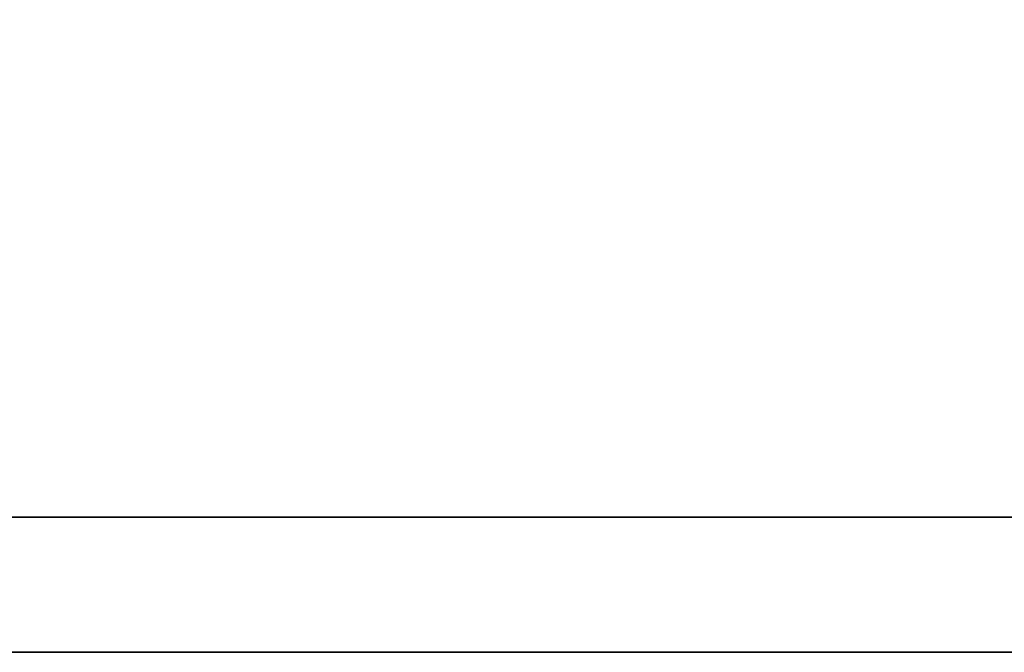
# Model space of a CAD drawing. Header units: millimetres. Extents: x 788 to 1021, y 795 to 904.
# Tile 22 of 44: x 938.877 to 939.732, y 855.955 to 856.505. Entities that reach past the tile are written whole.
import ezdxf

# ---------------------------------------------------------------- set-up
doc = ezdxf.new("R2010")
doc.units = ezdxf.units.MM
doc.header["$LTSCALE"] = 0.1
doc.layers.get('0').update_dxf_attribs({"linetype": 'CONTINUOUS'})
doc.layers.add('layer 1', color=7, linetype='CONTINUOUS')

# ---------------------------------------------------------------- blocks, each defined once
blk = doc.blocks.new('TBI_logo')
at = {"layer": 'layer 1', "color": 1, "lineweight": 35}
blk.add_open_spline([(12.12382, -1.3657), (12.12382, -1.3657), (12.12382, -1.7026), (12.12382, -1.7026), (12.12382, -1.7026), (12.12382, -1.7026), (12.12382, -1.7257), (12.12382, -1.7257), (12.12382, -1.7257), (12.12382, -1.7257), (12.10072, -1.7257), (12.10072, -1.7257), (12.10072, -1.7257), (12.10072, -1.7257), (-7.58468, -1.7257), (-7.58468, -1.7257), (-7.58468, -1.7257), (-7.58468, -1.7257), (-7.58468, -1.8235), (-7.58468, -1.8235), (-7.58468, -1.8235), (-7.58468, -1.8235), (12.96172, -1.8235), (12.96172, -1.8235), (12.96172, -1.8235), (12.96172, -1.8235), (12.12382, -1.3657), (12.12382, -1.3657)], degree=3, knots=[0, 0, 0, 0, 0.142857, 0.142857, 0.142857, 0.142857, 0.285714, 0.285714, 0.285714, 0.285714, 0.428571, 0.428571, 0.428571, 0.428571, 0.571429, 0.571429, 0.571429, 0.571429, 0.714286, 0.714286, 0.714286, 0.714286, 0.857143, 0.857143, 0.857143, 0.857143, 1, 1, 1, 1], dxfattribs=at)

msp = doc.modelspace()

# ---------------------------------------------------------------- block references
at = {"xscale": 1.199999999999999, "yscale": 1.199999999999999, "zscale": 1.199999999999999}
msp.add_blockref('TBI_logo', (945.41558, 858.14342), dxfattribs=at)

doc.saveas('drawing.dxf')
